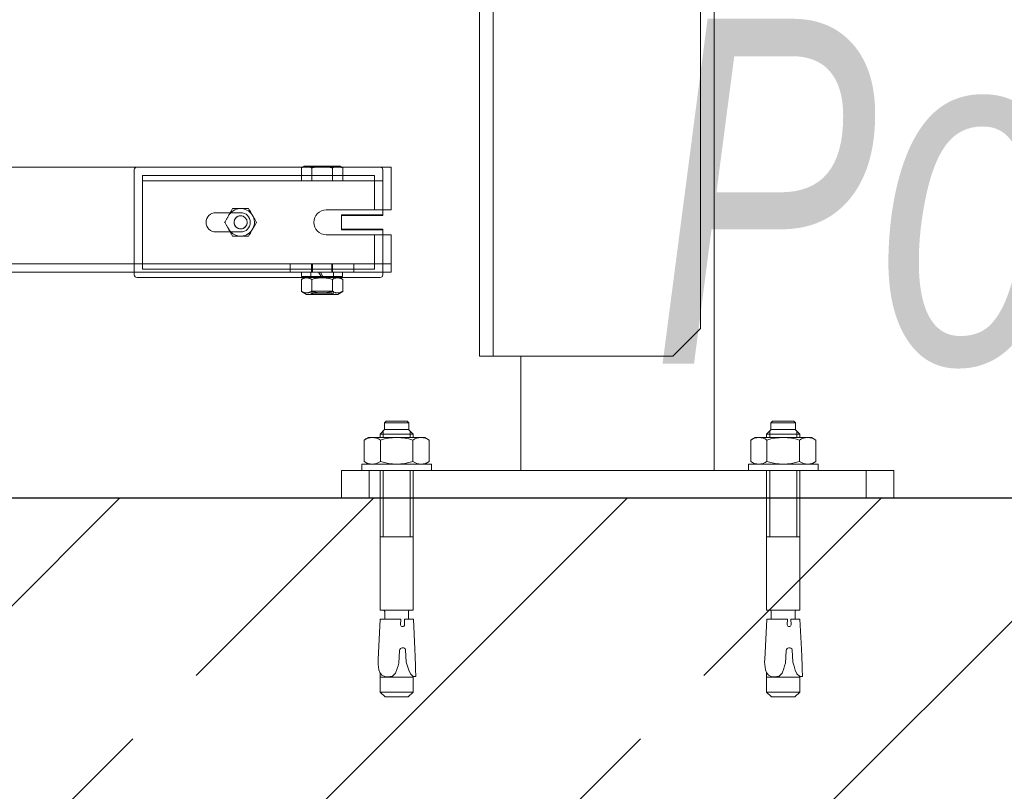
# Model space of a CAD drawing. Header units: millimetres. Extents: x -52968 to 399385, y -141133 to 110561.
# Tile 73 of 146: x 76739 to 77095, y -104054 to -103774. Entities that reach past the tile are written whole.
import ezdxf

# ---------------------------------------------------------------- set-up
doc = ezdxf.new("R2010")
doc.units = ezdxf.units.MM
doc.layers.add('_xref', color=250, linetype='Continuous')
for name, color, linetype, lineweight in [('SIM-Wegliniec-21.07.2025-Parter$0$Nowe_A-Konstrukcja Opis_Nr_pióra__58', 250, 'Continuous', 0), ('SIM-Wegliniec-21.07.2025-Parter$0$Nowe_A-Posadzki_Nr_pióra__89', 250, 'Continuous', 0), ('SIM-Wegliniec-21.07.2025-Parter$0$Nowe_A-Płyta-Grunt_Nr_pióra__89', 250, 'Continuous', 0), ('SIM-Wegliniec-21.07.2025-Parter$0$Nowe_A-Winda_Nr_pióra__1', 250, 'Continuous', 0), ('SIM-Wegliniec-21.07.2025-Parter$0$Nowe_A-Ściany-Konstrukcyjne', 250, 'Continuous', 0), ('SIM-Wegliniec-21.07.2025-Parter$0$Nowe_A-Ściany-Konstrukcyjne_Nr_pióra__27', 250, 'Continuous', 0)]:
    doc.layers.add(name, color=color, linetype=linetype, lineweight=lineweight)
doc.styles.add('SIM-Wegliniec-21.07.2025-Parter$0$STYL_AUTOMATYCZNY_6', font='arial.ttf', dxfattribs={"width": 0.7})

# ---------------------------------------------------------------- blocks, each defined once
blk = doc.blocks.new('SIM-Wegliniec-21.07.2025-Parter')
at = {"layer": 'SIM-Wegliniec-21.07.2025-Parter$0$Nowe_A-Ściany-Konstrukcyjne', "linetype": 'Continuous', "lineweight": 0}
h = blk.add_hatch(dxfattribs=at)
h.set_pattern_fill('Beton_zbrojony', color=256, style=0, pattern_type=2)
h.set_pattern_definition([(45, (0, 0), (-91.92388, 91.92388), []), (45, (-45.96, 45.96), (-91.92388, 91.92388), [97.5, -32.5])])
h.paths.add_polyline_path([(77880.07, -103947.6), (75380.07, -103947.6), (75380.07, -104197.6), (77880.07, -104197.6)])
at = {"layer": 'SIM-Wegliniec-21.07.2025-Parter$0$Nowe_A-Posadzki_Nr_pióra__89', "linetype": 'Continuous', "lineweight": 13, "flags": 128}
blk.add_lwpolyline([(75380.07, -102207.6), (75380.07, -103947.6), (77880.07, -103947.6), (77880.07, -102207.6)], close=True, dxfattribs=at)
at = {"layer": 'SIM-Wegliniec-21.07.2025-Parter$0$Nowe_A-Płyta-Grunt_Nr_pióra__89', "linetype": 'Continuous', "lineweight": 13, "flags": 128}
blk.add_lwpolyline([(75380.07, -103947.6), (77880.07, -103947.6), (77880.07, -102207.6), (75380.07, -102207.6)], close=True, dxfattribs=at)
at = {"layer": 'SIM-Wegliniec-21.07.2025-Parter$0$Nowe_A-Winda_Nr_pióra__1', "linetype": 'Continuous', "lineweight": 13}
for p, q in [((76905.08, -103896.1), (76905.08, -103561.09)), ((76910.08, -103896.1), (76910.08, -103561.09)), ((76985.08, -103571.09), (76985.08, -103886.1)), ((76990.08, -103937.6), (76990.08, -103592.59)), ((76873.08, -103827.6), (76671.08, -103827.6)), ((76841.06, -103827.6), (76840.57, -103827.88)), ((76840.57, -103832.6), (76840.57, -103827.88)), ((76841.58, -103827.3), (76841.06, -103827.6)), ((76842.45, -103827.3), (76841.58, -103827.3)), ((76848.08, -103827.3), (76842.45, -103827.3)), ((76844.32, -103832.6), (76844.32, -103827.88)), ((76853.71, -103827.3), (76848.08, -103827.3)), ((76851.83, -103832.6), (76851.83, -103827.88)), ((76854.58, -103827.3), (76853.71, -103827.3)), ((76854.58, -103827.3), (76855.1, -103827.6)), ((76855.1, -103827.6), (76855.58, -103827.88)), ((76855.58, -103832.6), (76855.58, -103827.88)), ((76873.08, -103843.1), (76873.08, -103827.6)), ((76780.08, -103828.6), (76780.08, -103865.6)), ((76783.08, -103864.6), (76783.08, -103830.6)), ((76801.85, -103830.6), (76783.08, -103830.6)), ((76823.45, -103830.6), (76801.85, -103830.6)), ((76823.45, -103830.6), (76867.08, -103830.6)), ((76867.08, -103830.6), (76867.08, -103843.1)), ((76870.08, -103832.6), (76870.08, -103828.6)), ((76824.08, -103832.6), (76783.08, -103832.6)), ((76824.08, -103832.6), (76830.08, -103832.6)), ((76833.08, -103832.6), (76830.08, -103832.6)), ((76833.08, -103832.6), (76840.57, -103832.6)), ((76841.39, -103832.6), (76840.57, -103832.6)), ((76870.08, -103832.6), (76841.39, -103832.6)), ((76870.08, -103843.1), (76870.08, -103832.6)), ((76815.69, -103842.6), (76821.46, -103842.6)), ((76809.58, -103844.1), (76816.58, -103844.1)), ((76816.58, -103844.1), (76818.58, -103844.1)), ((76816.58, -103844.1), (76818.58, -103844.1)), ((76849.58, -103843.1), (76873.08, -103843.1)), ((76855.08, -103844.85), (76870.08, -103844.85)), ((76855.08, -103850.35), (76855.08, -103844.85)), ((76855.08, -103845.1), (76869.08, -103845.1)), ((76870.08, -103845.1), (76869.08, -103845.1)), ((76870.08, -103844.85), (76870.08, -103843.1)), ((76870.08, -103845.1), (76870.08, -103844.85)), ((76816.58, -103851.1), (76809.58, -103851.1)), ((76821.46, -103852.6), (76815.69, -103852.6)), ((76818.58, -103851.1), (76816.58, -103851.1)), ((76818.58, -103851.1), (76816.58, -103851.1)), ((76873.08, -103852.1), (76849.58, -103852.1)), ((76869.08, -103850.1), (76855.08, -103850.1)), ((76870.08, -103850.35), (76855.08, -103850.35)), ((76867.08, -103852.1), (76867.08, -103864.6)), ((76869.08, -103850.1), (76870.08, -103850.1)), ((76870.08, -103850.35), (76870.08, -103850.1)), ((76870.08, -103852.1), (76870.08, -103850.35)), ((76870.08, -103862.6), (76870.08, -103852.1)), ((76873.08, -103859.6), (76873.08, -103852.1)), ((76873.08, -103859.6), (76873.08, -103865.6)), ((76657.69, -103862.6), (76873.08, -103862.6)), ((76836.58, -103862.6), (76836.58, -103865.6)), ((76844.26, -103865.6), (76844.26, -103862.6)), ((76844.58, -103865.6), (76844.58, -103862.6)), ((76851.58, -103862.6), (76851.58, -103865.6)), ((76851.9, -103862.6), (76851.9, -103865.6)), ((76859.58, -103862.6), (76859.58, -103865.6)), ((76870.08, -103865.6), (76870.08, -103862.6)), ((76873.08, -103865.6), (76657.69, -103865.6)), ((76780.08, -103865.6), (76780.08, -103866.6)), ((76781.08, -103867.6), (76803.33, -103867.6)), ((76801.85, -103864.6), (76783.08, -103864.6)), ((76823.45, -103864.6), (76801.85, -103864.6)), ((76803.33, -103867.6), (76823.91, -103867.6)), ((76867.08, -103864.6), (76823.45, -103864.6)), ((76823.91, -103867.6), (76825.82, -103867.6)), ((76825.82, -103867.6), (76841.73, -103867.6)), ((76842.43, -103867.2), (76840.57, -103868.27)), ((76840.63, -103867.2), (76840.63, -103865.6)), ((76840.63, -103867.2), (76847.76, -103867.2)), ((76841.73, -103867.6), (76854.42, -103867.6)), ((76843.98, -103867.2), (76843.98, -103865.6)), ((76852.08, -103867.2), (76844.08, -103867.2)), ((76844.08, -103867.2), (76844.08, -103867.2)), ((76846.83, -103865.6), (76847.76, -103867.2)), ((76848.4, -103867.2), (76847.47, -103865.6)), ((76848.4, -103867.2), (76847.76, -103867.2)), ((76848.4, -103867.2), (76855.53, -103867.2)), ((76852.08, -103867.2), (76852.08, -103867.2)), ((76852.18, -103867.2), (76852.18, -103865.6)), ((76853.73, -103867.2), (76855.58, -103868.27)), ((76854.42, -103867.6), (76869.08, -103867.6)), ((76855.53, -103867.2), (76855.53, -103865.6)), ((76870.08, -103866.6), (76870.08, -103865.6)), ((76840.57, -103868.27), (76840.57, -103872.62)), ((76844.32, -103868.27), (76844.32, -103872.62)), ((76851.83, -103868.27), (76851.83, -103872.62)), ((76855.58, -103868.27), (76855.58, -103872.62)), ((76842.43, -103873.7), (76840.57, -103872.62)), ((76842.43, -103873.7), (76853.73, -103873.7)), ((76844.08, -103872.51), (76844.08, -103873.7)), ((76844.08, -103872.51), (76852.08, -103872.51)), ((76844.75, -103873.3), (76844.08, -103873.7)), ((76844.75, -103872.51), (76844.75, -103873.3)), ((76844.84, -103872.6), (76844.75, -103872.51)), ((76851.4, -103873.3), (76844.75, -103873.3)), ((76851.31, -103872.6), (76844.84, -103872.6)), ((76851.31, -103872.6), (76851.4, -103872.51)), ((76851.4, -103872.51), (76851.4, -103873.3)), ((76851.4, -103873.3), (76852.08, -103873.7)), ((76852.08, -103873.7), (76852.08, -103872.51)), ((76853.73, -103873.7), (76855.58, -103872.62)), ((76985.08, -103886.1), (76975.08, -103896.1)), ((76975.08, -103896.1), (76905.08, -103896.1)), ((76920.08, -103937.6), (76920.08, -103896.1)), ((76871.24, -103919.62), (76870.64, -103920.22)), ((76870.64, -103922.84), (76870.64, -103920.22)), ((76870.64, -103920.22), (76879.52, -103920.22)), ((76878.92, -103919.62), (76871.24, -103919.62)), ((76879.52, -103920.22), (76878.92, -103919.62)), ((76879.52, -103920.22), (76879.52, -103922.84)), ((77011.24, -103919.62), (77010.64, -103920.22)), ((77010.64, -103922.84), (77010.64, -103920.22)), ((77010.64, -103920.22), (77019.52, -103920.22)), ((77018.92, -103919.62), (77011.24, -103919.62)), ((77019.52, -103920.22), (77018.92, -103919.62)), ((77019.52, -103920.22), (77019.52, -103922.84)), ((76870.73, -103922.74), (76869.08, -103924.4)), ((76869.08, -103924.4), (76881.08, -103924.4)), ((76869.08, -103925.6), (76869.08, -103924.4)), ((76870.18, -103923.29), (76870.18, -103925.6)), ((76879.42, -103922.74), (76870.73, -103922.74)), ((76879.42, -103922.74), (76881.08, -103924.4)), ((76879.97, -103923.29), (76879.97, -103925.6)), ((76881.08, -103924.4), (76881.08, -103925.6)), ((77010.73, -103922.74), (77009.08, -103924.4)), ((77009.08, -103924.4), (77021.08, -103924.4)), ((77009.08, -103925.6), (77009.08, -103924.4)), ((77010.18, -103923.29), (77010.18, -103925.6)), ((77019.42, -103922.74), (77010.73, -103922.74)), ((77019.42, -103922.74), (77021.08, -103924.4)), ((77019.97, -103923.29), (77019.97, -103925.6)), ((77021.08, -103924.4), (77021.08, -103925.6)), ((76863.3, -103926.51), (76864.88, -103925.6)), ((76863.3, -103934.28), (76863.3, -103926.51)), ((76864.88, -103925.6), (76885.28, -103925.6)), ((76869.19, -103926.51), (76869.19, -103934.28)), ((76880.97, -103926.51), (76880.97, -103934.28)), ((76885.28, -103925.6), (76886.86, -103926.51)), ((76886.86, -103926.51), (76886.86, -103934.28)), ((77003.3, -103926.51), (77004.88, -103925.6)), ((77003.3, -103934.28), (77003.3, -103926.51)), ((77004.88, -103925.6), (77025.28, -103925.6)), ((77009.19, -103926.51), (77009.19, -103934.28)), ((77020.97, -103926.51), (77020.97, -103934.28)), ((77025.28, -103925.6), (77026.86, -103926.51)), ((77026.86, -103926.51), (77026.86, -103934.28)), ((76862.48, -103935.2), (76887.68, -103935.2)), ((76862.48, -103937.6), (76862.48, -103935.2)), ((76864.88, -103935.2), (76863.3, -103934.28)), ((76886.86, -103934.28), (76885.28, -103935.2)), ((76887.68, -103935.2), (76887.68, -103937.6)), ((77002.48, -103935.2), (77027.68, -103935.2)), ((77002.48, -103937.6), (77002.48, -103935.2)), ((77004.88, -103935.2), (77003.3, -103934.28)), ((77026.86, -103934.28), (77025.28, -103935.2)), ((77027.68, -103935.2), (77027.68, -103937.6)), ((76855.08, -103937.6), (77055.08, -103937.6)), ((76855.08, -103937.6), (76855.08, -103947.6)), ((76887.68, -103937.6), (76862.48, -103937.6)), ((76865.08, -103937.6), (76865.08, -103947.6)), ((76869.08, -103937.6), (76869.08, -103988.18)), ((76870.18, -103961.62), (76870.18, -103937.6)), ((76879.97, -103937.6), (76879.97, -103961.62)), ((76881.08, -103988.18), (76881.08, -103937.6)), ((77027.68, -103937.6), (77002.48, -103937.6)), ((77009.08, -103937.6), (77009.08, -103988.18)), ((77010.18, -103961.62), (77010.18, -103937.6)), ((77019.97, -103937.6), (77019.97, -103961.62)), ((77021.08, -103988.18), (77021.08, -103937.6)), ((77045.08, -103937.6), (77045.08, -103947.6)), ((77055.08, -103937.6), (77055.08, -103947.6)), ((76855.08, -103947.6), (77055.08, -103947.6)), ((76881.08, -103961.62), (76869.08, -103961.62)), ((77021.08, -103961.62), (77009.08, -103961.62)), ((76869.08, -103988.18), (76881.08, -103988.18)), ((76870.75, -103988.64), (76870.75, -103991.46)), ((76870.75, -103988.64), (76870.75, -103988.64)), ((76879.4, -103991.46), (76879.4, -103988.64)), ((77009.08, -103988.18), (77021.08, -103988.18)), ((77010.75, -103988.64), (77010.75, -103991.46)), ((77010.75, -103988.64), (77010.75, -103988.64)), ((77019.4, -103991.46), (77019.4, -103988.64)), ((76868.37, -104006), (76869.13, -103991.46)), ((76869.13, -103991.46), (76876.61, -103991.46)), ((76876.61, -103991.46), (76876.51, -103993.47)), ((76877.98, -103993.47), (76877.87, -103991.46)), ((76877.87, -103991.46), (76881.14, -103991.46)), ((76881.14, -103991.46), (76881.64, -104002.28)), ((77008.37, -104006), (77009.13, -103991.46)), ((77009.13, -103991.46), (77016.61, -103991.46)), ((77016.61, -103991.46), (77016.51, -103993.47)), ((77017.98, -103993.47), (77017.87, -103991.46)), ((77017.87, -103991.46), (77021.14, -103991.46)), ((77021.14, -103991.46), (77021.64, -104002.28)), ((76876.14, -104002.77), (76875.9, -104007.35)), ((76878.58, -104007.05), (76878.34, -104002.54)), ((76881.64, -104002.28), (76881.76, -104004.89)), ((77016.14, -104002.77), (77015.9, -104007.35)), ((77018.58, -104007.05), (77018.34, -104002.54)), ((77021.64, -104002.28), (77021.76, -104004.89)), ((76881.76, -104004.89), (76881.92, -104008.47)), ((77021.76, -104004.89), (77021.92, -104008.47)), ((76869.02, -104010.78), (76868.64, -104009.73)), ((76875.32, -104009.34), (76874.7, -104011.02)), ((76875.6, -104008.34), (76875.32, -104009.34)), ((76875.9, -104007.35), (76875.6, -104008.34)), ((76879.02, -104008.44), (76878.58, -104007.05)), ((76879.46, -104009.88), (76879.02, -104008.44)), ((76880.05, -104011.23), (76879.46, -104009.88)), ((76881.92, -104008.47), (76881.97, -104009.57)), ((76881.97, -104009.57), (76882.09, -104012.14)), ((77009.02, -104010.78), (77008.64, -104009.73)), ((77015.32, -104009.34), (77014.7, -104011.02)), ((77015.6, -104008.34), (77015.32, -104009.34)), ((77015.9, -104007.35), (77015.6, -104008.34)), ((77019.02, -104008.44), (77018.58, -104007.05)), ((77019.46, -104009.88), (77019.02, -104008.44)), ((77020.05, -104011.23), (77019.46, -104009.88)), ((77021.92, -104008.47), (77021.98, -104009.57)), ((77021.98, -104009.57), (77022.09, -104012.14)), ((76869.77, -104011.67), (76869.02, -104010.78)), ((76869.08, -104017.82), (76869.08, -104010.85)), ((76869.08, -104012.43), (76881.08, -104012.43)), ((76870.77, -104012.2), (76869.77, -104011.67)), ((76871.91, -104012.34), (76870.77, -104012.2)), ((76873.64, -104012.02), (76871.91, -104012.34)), ((76874.7, -104011.02), (76873.64, -104012.02)), ((76881.12, -104012.19), (76880.05, -104011.23)), ((76881.08, -104012.16), (76881.08, -104017.82)), ((76882.09, -104012.14), (76881.12, -104012.19)), ((77009.77, -104011.67), (77009.02, -104010.78)), ((77009.08, -104017.82), (77009.08, -104010.85)), ((77009.08, -104012.43), (77021.08, -104012.43)), ((77010.77, -104012.2), (77009.77, -104011.67)), ((77011.91, -104012.34), (77010.77, -104012.2)), ((77013.64, -104012.02), (77011.91, -104012.34)), ((77014.7, -104011.02), (77013.64, -104012.02)), ((77021.12, -104012.19), (77020.05, -104011.23)), ((77021.08, -104012.16), (77021.08, -104017.82)), ((77022.09, -104012.14), (77021.12, -104012.19)), ((76870.88, -104019.62), (76869.08, -104017.82)), ((76869.08, -104017.82), (76881.08, -104017.82)), ((76879.28, -104019.62), (76870.88, -104019.62)), ((76881.08, -104017.82), (76879.28, -104019.62)), ((77010.88, -104019.62), (77009.08, -104017.82)), ((77009.08, -104017.82), (77021.08, -104017.82)), ((77019.28, -104019.62), (77010.88, -104019.62)), ((77021.08, -104017.82), (77019.28, -104019.62))]:
    blk.add_line(p, q, dxfattribs=at)
at = {"layer": 'SIM-Wegliniec-21.07.2025-Parter$0$Nowe_A-Winda_Nr_pióra__1', "linetype": 'Continuous', "lineweight": 13, "flags": 128}
for points in [[(76841.12, -103827.6), (76841.1, -103827.6), (76841.08, -103827.61), (76841.06, -103827.62), (76841.03, -103827.63), (76841.01, -103827.65), (76840.99, -103827.66), (76840.97, -103827.67), (76840.94, -103827.68), (76840.92, -103827.69), (76840.9, -103827.7), (76840.88, -103827.71), (76840.85, -103827.72), (76840.83, -103827.73), (76840.81, -103827.75), (76840.78, -103827.76), (76840.76, -103827.77), (76840.74, -103827.78), (76840.71, -103827.8), (76840.69, -103827.81), (76840.67, -103827.82), (76840.64, -103827.83), (76840.62, -103827.85), (76840.6, -103827.86), (76840.57, -103827.88)], [(76842.45, -103827.3), (76842.39, -103827.3), (76842.34, -103827.3), (76842.28, -103827.3), (76842.23, -103827.3), (76842.18, -103827.31), (76842.12, -103827.31), (76842.07, -103827.32), (76842.01, -103827.33), (76841.96, -103827.34), (76841.91, -103827.35), (76841.85, -103827.36), (76841.8, -103827.37), (76841.74, -103827.38), (76841.69, -103827.4), (76841.63, -103827.41), (76841.58, -103827.43), (76841.52, -103827.45), (76841.46, -103827.46), (76841.41, -103827.48), (76841.35, -103827.5), (76841.3, -103827.52), (76841.24, -103827.55), (76841.18, -103827.57), (76841.12, -103827.6)], [(76843.77, -103827.6), (76843.72, -103827.57), (76843.66, -103827.55), (76843.6, -103827.52), (76843.54, -103827.5), (76843.49, -103827.48), (76843.43, -103827.46), (76843.38, -103827.45), (76843.32, -103827.43), (76843.27, -103827.41), (76843.21, -103827.4), (76843.16, -103827.38), (76843.1, -103827.37), (76843.05, -103827.36), (76842.99, -103827.35), (76842.94, -103827.34), (76842.88, -103827.33), (76842.83, -103827.32), (76842.77, -103827.31), (76842.72, -103827.31), (76842.67, -103827.3), (76842.61, -103827.3), (76842.56, -103827.3), (76842.5, -103827.3), (76842.45, -103827.3)], [(76844.32, -103827.88), (76844.3, -103827.86), (76844.28, -103827.85), (76844.25, -103827.83), (76844.23, -103827.82), (76844.21, -103827.81), (76844.18, -103827.8), (76844.16, -103827.78), (76844.14, -103827.77), (76844.11, -103827.76), (76844.09, -103827.75), (76844.07, -103827.73), (76844.04, -103827.72), (76844.02, -103827.71), (76844, -103827.7), (76843.97, -103827.69), (76843.95, -103827.68), (76843.93, -103827.67), (76843.91, -103827.66), (76843.88, -103827.65), (76843.86, -103827.63), (76843.84, -103827.62), (76843.82, -103827.61), (76843.8, -103827.6), (76843.77, -103827.6)], [(76845.43, -103827.6), (76845.38, -103827.6), (76845.34, -103827.61), (76845.29, -103827.62), (76845.25, -103827.63), (76845.2, -103827.65), (76845.16, -103827.66), (76845.11, -103827.67), (76845.07, -103827.68), (76845.02, -103827.69), (76844.98, -103827.7), (76844.93, -103827.71), (76844.89, -103827.72), (76844.84, -103827.73), (76844.79, -103827.75), (76844.75, -103827.76), (76844.7, -103827.77), (76844.66, -103827.78), (76844.61, -103827.8), (76844.56, -103827.81), (76844.51, -103827.82), (76844.47, -103827.83), (76844.42, -103827.85), (76844.37, -103827.86), (76844.32, -103827.88)], [(76848.08, -103827.3), (76847.97, -103827.3), (76847.86, -103827.3), (76847.75, -103827.3), (76847.64, -103827.3), (76847.53, -103827.31), (76847.43, -103827.31), (76847.32, -103827.32), (76847.21, -103827.33), (76847.1, -103827.34), (76846.99, -103827.35), (76846.88, -103827.36), (76846.77, -103827.37), (76846.66, -103827.38), (76846.55, -103827.4), (76846.44, -103827.41), (76846.33, -103827.43), (76846.22, -103827.45), (76846.11, -103827.46), (76846, -103827.48), (76845.88, -103827.5), (76845.77, -103827.52), (76845.66, -103827.55), (76845.54, -103827.57), (76845.43, -103827.6)], [(76850.73, -103827.6), (76850.61, -103827.57), (76850.5, -103827.55), (76850.38, -103827.52), (76850.27, -103827.5), (76850.16, -103827.48), (76850.04, -103827.46), (76849.93, -103827.45), (76849.82, -103827.43), (76849.71, -103827.41), (76849.6, -103827.4), (76849.49, -103827.38), (76849.38, -103827.37), (76849.27, -103827.36), (76849.16, -103827.35), (76849.05, -103827.34), (76848.95, -103827.33), (76848.84, -103827.32), (76848.73, -103827.31), (76848.62, -103827.31), (76848.51, -103827.3), (76848.4, -103827.3), (76848.3, -103827.3), (76848.19, -103827.3), (76848.08, -103827.3)], [(76851.83, -103827.88), (76851.78, -103827.86), (76851.73, -103827.85), (76851.69, -103827.83), (76851.64, -103827.82), (76851.59, -103827.81), (76851.55, -103827.8), (76851.5, -103827.78), (76851.45, -103827.77), (76851.41, -103827.76), (76851.36, -103827.75), (76851.31, -103827.73), (76851.27, -103827.72), (76851.22, -103827.71), (76851.18, -103827.7), (76851.13, -103827.69), (76851.09, -103827.68), (76851.04, -103827.67), (76851, -103827.66), (76850.95, -103827.65), (76850.91, -103827.63), (76850.86, -103827.62), (76850.82, -103827.61), (76850.77, -103827.6), (76850.73, -103827.6)], [(76852.38, -103827.6), (76852.36, -103827.6), (76852.34, -103827.61), (76852.31, -103827.62), (76852.29, -103827.63), (76852.27, -103827.65), (76852.25, -103827.66), (76852.23, -103827.67), (76852.2, -103827.68), (76852.18, -103827.69), (76852.16, -103827.7), (76852.13, -103827.71), (76852.11, -103827.72), (76852.09, -103827.73), (76852.07, -103827.75), (76852.04, -103827.76), (76852.02, -103827.77), (76852, -103827.78), (76851.97, -103827.8), (76851.95, -103827.81), (76851.93, -103827.82), (76851.9, -103827.83), (76851.88, -103827.85), (76851.85, -103827.86), (76851.83, -103827.88)], [(76853.71, -103827.3), (76853.65, -103827.3), (76853.6, -103827.3), (76853.54, -103827.3), (76853.49, -103827.3), (76853.43, -103827.31), (76853.38, -103827.31), (76853.33, -103827.32), (76853.27, -103827.33), (76853.22, -103827.34), (76853.16, -103827.35), (76853.11, -103827.36), (76853.05, -103827.37), (76853, -103827.38), (76852.94, -103827.4), (76852.89, -103827.41), (76852.83, -103827.43), (76852.78, -103827.45), (76852.72, -103827.46), (76852.67, -103827.48), (76852.61, -103827.5), (76852.55, -103827.52), (76852.5, -103827.55), (76852.44, -103827.57), (76852.38, -103827.6)], [(76855.03, -103827.6), (76854.97, -103827.57), (76854.92, -103827.55), (76854.86, -103827.52), (76854.8, -103827.5), (76854.75, -103827.48), (76854.69, -103827.46), (76854.63, -103827.45), (76854.58, -103827.43), (76854.52, -103827.41), (76854.47, -103827.4), (76854.41, -103827.38), (76854.36, -103827.37), (76854.3, -103827.36), (76854.25, -103827.35), (76854.2, -103827.34), (76854.14, -103827.33), (76854.09, -103827.32), (76854.03, -103827.31), (76853.98, -103827.31), (76853.92, -103827.3), (76853.87, -103827.3), (76853.82, -103827.3), (76853.76, -103827.3), (76853.71, -103827.3)], [(76855.58, -103827.88), (76855.56, -103827.86), (76855.54, -103827.85), (76855.51, -103827.83), (76855.49, -103827.82), (76855.46, -103827.81), (76855.44, -103827.8), (76855.42, -103827.78), (76855.39, -103827.77), (76855.37, -103827.76), (76855.35, -103827.75), (76855.32, -103827.73), (76855.3, -103827.72), (76855.28, -103827.71), (76855.26, -103827.7), (76855.23, -103827.69), (76855.21, -103827.68), (76855.19, -103827.67), (76855.17, -103827.66), (76855.14, -103827.65), (76855.12, -103827.63), (76855.1, -103827.62), (76855.08, -103827.61), (76855.05, -103827.6), (76855.03, -103827.6)], [(76812.8, -103847.6), (76812.94, -103847.36), (76813.07, -103847.13), (76813.2, -103846.91), (76813.32, -103846.69), (76813.45, -103846.48), (76813.56, -103846.28), (76813.68, -103846.07), (76813.8, -103845.87), (76813.91, -103845.68), (76814.02, -103845.48), (76814.14, -103845.29), (76814.25, -103845.1), (76814.36, -103844.9), (76814.47, -103844.71), (76814.58, -103844.51), (76814.7, -103844.32), (76814.81, -103844.12), (76814.93, -103843.91), (76815.05, -103843.71), (76815.17, -103843.5), (76815.29, -103843.28), (76815.42, -103843.06), (76815.55, -103842.83), (76815.69, -103842.6)], [(76821.46, -103842.6), (76821.6, -103842.83), (76821.73, -103843.06), (76821.86, -103843.28), (76821.98, -103843.5), (76822.11, -103843.71), (76822.23, -103843.91), (76822.34, -103844.12), (76822.46, -103844.32), (76822.57, -103844.51), (76822.68, -103844.71), (76822.8, -103844.9), (76822.91, -103845.1), (76823.02, -103845.29), (76823.13, -103845.48), (76823.24, -103845.68), (76823.36, -103845.87), (76823.47, -103846.07), (76823.59, -103846.28), (76823.71, -103846.48), (76823.83, -103846.69), (76823.95, -103846.91), (76824.08, -103847.13), (76824.21, -103847.36), (76824.35, -103847.6)], [(76815.69, -103852.6), (76815.55, -103852.36), (76815.42, -103852.13), (76815.29, -103851.91), (76815.17, -103851.69), (76815.05, -103851.48), (76814.93, -103851.28), (76814.81, -103851.07), (76814.7, -103850.87), (76814.58, -103850.68), (76814.47, -103850.48), (76814.36, -103850.29), (76814.25, -103850.1), (76814.14, -103849.9), (76814.02, -103849.71), (76813.91, -103849.51), (76813.8, -103849.32), (76813.68, -103849.12), (76813.56, -103848.91), (76813.45, -103848.71), (76813.32, -103848.5), (76813.2, -103848.28), (76813.07, -103848.06), (76812.94, -103847.83), (76812.8, -103847.6)], [(76824.35, -103847.6), (76824.21, -103847.83), (76824.08, -103848.06), (76823.95, -103848.28), (76823.83, -103848.5), (76823.71, -103848.71), (76823.59, -103848.91), (76823.47, -103849.12), (76823.36, -103849.32), (76823.24, -103849.51), (76823.13, -103849.71), (76823.02, -103849.9), (76822.91, -103850.1), (76822.8, -103850.29), (76822.68, -103850.48), (76822.57, -103850.68), (76822.46, -103850.87), (76822.34, -103851.07), (76822.23, -103851.28), (76822.11, -103851.48), (76821.98, -103851.69), (76821.86, -103851.91), (76821.73, -103852.13), (76821.6, -103852.36), (76821.46, -103852.6)], [(76844.32, -103868.27), (76844.15, -103868.17), (76843.98, -103868.08), (76843.81, -103868), (76843.65, -103867.93), (76843.49, -103867.87), (76843.33, -103867.82), (76843.18, -103867.78), (76843.03, -103867.75), (76842.89, -103867.72), (76842.74, -103867.7), (76842.59, -103867.69), (76842.45, -103867.69), (76842.3, -103867.69), (76842.16, -103867.7), (76842.01, -103867.72), (76841.86, -103867.75), (76841.71, -103867.78), (76841.56, -103867.82), (76841.41, -103867.87), (76841.25, -103867.93), (76841.09, -103868), (76840.92, -103868.08), (76840.75, -103868.17), (76840.57, -103868.27)], [(76851.83, -103868.27), (76851.48, -103868.17), (76851.13, -103868.08), (76850.8, -103868), (76850.48, -103867.93), (76850.16, -103867.87), (76849.85, -103867.82), (76849.55, -103867.78), (76849.25, -103867.75), (76848.95, -103867.72), (76848.66, -103867.7), (76848.37, -103867.69), (76848.08, -103867.69), (76847.79, -103867.69), (76847.5, -103867.7), (76847.2, -103867.72), (76846.91, -103867.75), (76846.61, -103867.78), (76846.3, -103867.82), (76845.99, -103867.87), (76845.68, -103867.93), (76845.35, -103868), (76845.02, -103868.08), (76844.68, -103868.17), (76844.32, -103868.27)], [(76855.58, -103868.27), (76855.41, -103868.17), (76855.23, -103868.08), (76855.07, -103868), (76854.91, -103867.93), (76854.75, -103867.87), (76854.59, -103867.82), (76854.44, -103867.78), (76854.29, -103867.75), (76854.14, -103867.72), (76854, -103867.7), (76853.85, -103867.69), (76853.71, -103867.69), (76853.56, -103867.69), (76853.42, -103867.7), (76853.27, -103867.72), (76853.12, -103867.75), (76852.97, -103867.78), (76852.82, -103867.82), (76852.67, -103867.87), (76852.51, -103867.93), (76852.35, -103868), (76852.18, -103868.08), (76852.01, -103868.17), (76851.83, -103868.27)], [(76840.57, -103872.62), (76840.75, -103872.72), (76840.92, -103872.81), (76841.09, -103872.89), (76841.25, -103872.96), (76841.41, -103873.02), (76841.56, -103873.07), (76841.71, -103873.11), (76841.86, -103873.14), (76842.01, -103873.17), (76842.16, -103873.19), (76842.3, -103873.2), (76842.45, -103873.2), (76842.59, -103873.2), (76842.74, -103873.19), (76842.89, -103873.17), (76843.03, -103873.14), (76843.18, -103873.11), (76843.33, -103873.07), (76843.49, -103873.02), (76843.65, -103872.96), (76843.81, -103872.89), (76843.98, -103872.81), (76844.15, -103872.72), (76844.32, -103872.62)], [(76844.32, -103872.62), (76844.68, -103872.72), (76845.02, -103872.81), (76845.35, -103872.89), (76845.68, -103872.96), (76845.99, -103873.02), (76846.3, -103873.07), (76846.61, -103873.11), (76846.91, -103873.14), (76847.2, -103873.17), (76847.5, -103873.19), (76847.79, -103873.2), (76848.08, -103873.2), (76848.37, -103873.2), (76848.66, -103873.19), (76848.95, -103873.17), (76849.25, -103873.14), (76849.55, -103873.11), (76849.85, -103873.07), (76850.16, -103873.02), (76850.48, -103872.96), (76850.8, -103872.89), (76851.13, -103872.81), (76851.48, -103872.72), (76851.83, -103872.62)], [(76851.83, -103872.62), (76852.01, -103872.72), (76852.18, -103872.81), (76852.35, -103872.89), (76852.51, -103872.96), (76852.67, -103873.02), (76852.82, -103873.07), (76852.97, -103873.11), (76853.12, -103873.14), (76853.27, -103873.17), (76853.42, -103873.19), (76853.56, -103873.2), (76853.71, -103873.2), (76853.85, -103873.2), (76854, -103873.19), (76854.14, -103873.17), (76854.29, -103873.14), (76854.44, -103873.11), (76854.59, -103873.07), (76854.75, -103873.02), (76854.91, -103872.96), (76855.07, -103872.89), (76855.23, -103872.81), (76855.41, -103872.72), (76855.58, -103872.62)]]:
    blk.add_lwpolyline(points, dxfattribs=at)
at = {"layer": 'SIM-Wegliniec-21.07.2025-Parter$0$Nowe_A-Winda_Nr_pióra__1', "linetype": 'Continuous', "lineweight": 13}
blk.add_circle((76818.58, -103847.6), 2.39, dxfattribs=at)
for centre, radius, start, end in [((76781.08, -103828.6), 1, 90, 180), ((76869.08, -103828.6), 1, 0, 90), ((76818.58, -103847.6), 5, 85.3023, 145.3023), ((76818.58, -103847.6), 5, 25.3023, 85.3023), ((76809.58, -103847.6), 3.5, 90, 270), ((76818.58, -103847.6), 2.4, 80, 350), ((76818.58, -103847.6), 3.5, 270, 90), ((76818.58, -103847.6), 5, 325.3023, 25.3023), ((76849.58, -103847.6), 4.5, 90, 270), ((76818.58, -103847.6), 5, 205.3023, 265.3023), ((76818.58, -103847.6), 5, 265.3023, 325.3023), ((76781.08, -103866.6), 1, 180, 270), ((76869.08, -103866.6), 1, 270, 0), ((76866.24, -103930.8), 5.21, 55.5615, 124.4385), ((76875.08, -103945.06), 19.46, 72.383, 107.617), ((76883.91, -103930.8), 5.21, 55.5615, 124.4385), ((77006.24, -103930.8), 5.21, 55.5615, 124.4385), ((77015.08, -103945.06), 19.46, 72.383, 107.617), ((77023.91, -103930.8), 5.21, 55.5615, 124.4385), ((76866.24, -103929.99), 5.21, 235.5615, 304.4384), ((76875.08, -103915.73), 19.46, 252.383, 287.617), ((76883.91, -103929.99), 5.21, 235.5614, 304.4385), ((77006.24, -103929.99), 5.21, 235.5615, 304.4384), ((77015.08, -103915.73), 19.46, 252.383, 287.617), ((77023.91, -103929.99), 5.21, 235.5614, 304.4385), ((76870.29, -103988.64), 0.46, 0, 90), ((76879.86, -103988.64), 0.46, 90, 179.6795), ((77010.29, -103988.64), 0.46, 0, 90), ((77019.86, -103988.64), 0.46, 90, 179.6795), ((76877.24, -103993.36), 0.742, 188.5979, 351.4021), ((77017.24, -103993.36), 0.742, 188.5979, 351.4021), ((76877.26, -104002.89), 1.13, 17.8514, 173.8688), ((77017.26, -104002.89), 1.13, 17.8514, 173.8688), ((76883.35, -104006.79), 15, 177, 191.2993), ((77023.35, -104006.79), 15, 177, 191.2993)]:
    blk.add_arc(centre, radius, start, end, dxfattribs=at)
at = {"layer": 'SIM-Wegliniec-21.07.2025-Parter$0$Nowe_A-Ściany-Konstrukcyjne_Nr_pióra__27', "linetype": 'Continuous', "lineweight": 25, "flags": 128}
blk.add_lwpolyline([(77880.07, -103947.6), (75380.07, -103947.6)], dxfattribs=at)
at = {"layer": 'SIM-Wegliniec-21.07.2025-Parter$0$Nowe_A-Konstrukcja Opis_Nr_pióra__58', "linetype": 'Continuous', "lineweight": 13, "insert": (76967.63, -103900.6), "char_height": 125, "attachment_point": 7, "style": 'SIM-Wegliniec-21.07.2025-Parter$0$STYL_AUTOMATYCZNY_6'}
blk.add_mtext('\\A1;{\\pql;\\fArial|b0|i1|c238|p0;\\W0.700000;Poz. 5.4}', dxfattribs=at)

msp = doc.modelspace()

# ---------------------------------------------------------------- block references
at = {"layer": '_xref'}
msp.add_blockref('SIM-Wegliniec-21.07.2025-Parter', (0, 0), dxfattribs=at)

doc.saveas('drawing.dxf')
